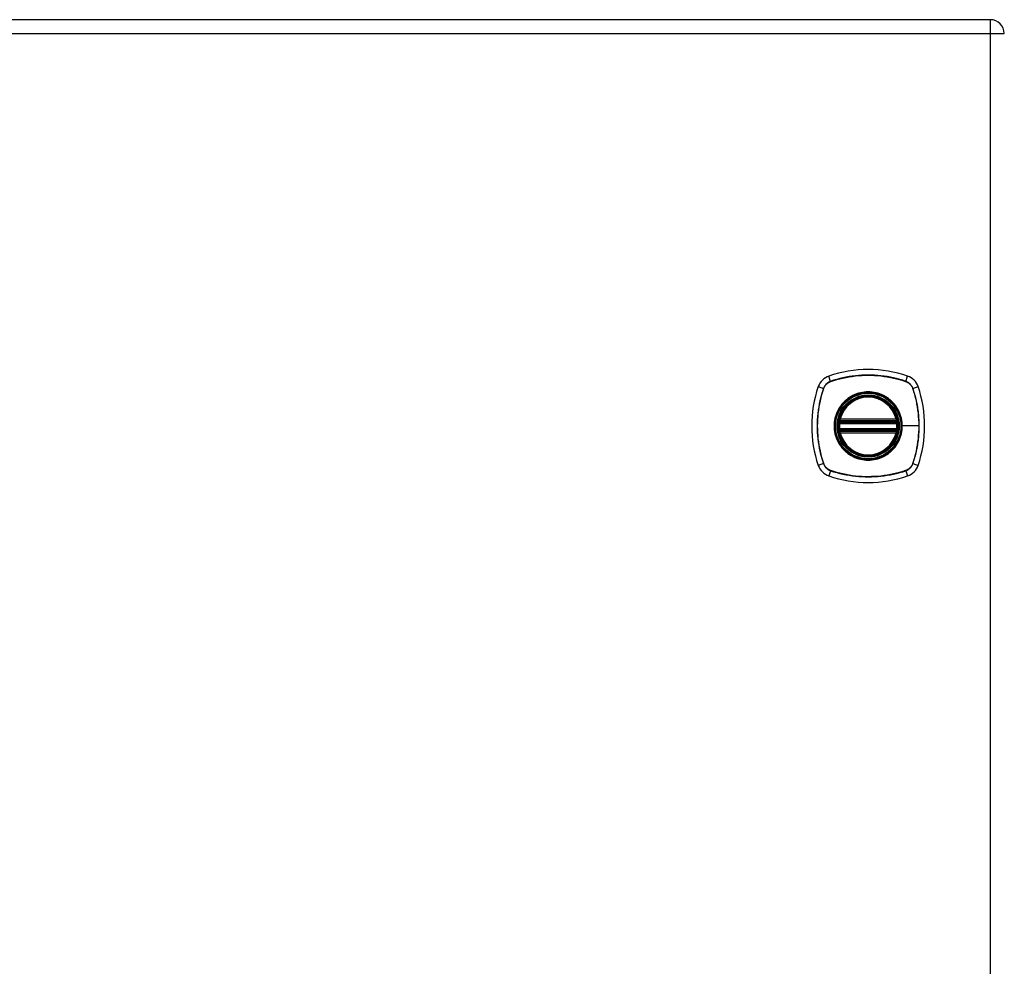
# Model space of a CAD drawing. Header units: inches. Extents: x 3.3 to 80.3, y 4.6 to 43.1.
# Tile 66 of 80: x 33.2 to 43.5, y 22.9 to 32.8. Entities that reach past the tile are written whole.
import ezdxf

# ---------------------------------------------------------------- set-up
doc = ezdxf.new("R2010")
doc.units = ezdxf.units.IN
doc.header["$MEASUREMENT"] = 0
doc.layers.add('Visible Edges(ANSI)', color=7, linetype='Continuous', lineweight=25)
doc.layers.add('Visible Tangent Edges(ANSI)', color=7, linetype='Continuous', lineweight=25)

msp = doc.modelspace()

# ---------------------------------------------------------------- linework, layer by layer
at = {"layer": 'Visible Edges(ANSI)'}
for p, q in [((43.375, 32.77), (27.749, 32.77)), ((41.801, 28.559), (42.394, 28.559)), ((41.805, 28.579), (42.39, 28.579)), ((42.394, 28.481), (41.801, 28.481)), ((42.39, 28.461), (41.805, 28.461))]:
    msp.add_line(p, q, dxfattribs=at)
at = {"layer": 'Visible Edges(ANSI)', "flags": 128}
for points in [[(41.789, 28.573), (41.789, 28.573), (41.789, 28.573), (41.789, 28.573), (41.789, 28.572), (41.789, 28.572), (41.789, 28.571), (41.788, 28.571), (41.788, 28.57), (41.788, 28.569), (41.788, 28.568), (41.788, 28.567), (41.788, 28.566), (41.788, 28.565), (41.787, 28.563), (41.787, 28.562), (41.787, 28.561), (41.787, 28.559), (41.787, 28.558), (41.786, 28.556), (41.786, 28.555), (41.786, 28.553), (41.786, 28.552), (41.786, 28.55), (41.786, 28.549)], [(42.409, 28.549), (42.409, 28.55), (42.409, 28.552), (42.409, 28.553), (42.408, 28.555), (42.408, 28.556), (42.408, 28.558), (42.408, 28.559), (42.408, 28.561), (42.407, 28.562), (42.407, 28.563), (42.407, 28.565), (42.407, 28.566), (42.407, 28.567), (42.407, 28.568), (42.406, 28.569), (42.406, 28.57), (42.406, 28.571), (42.406, 28.571), (42.406, 28.572), (42.406, 28.572), (42.406, 28.573), (42.406, 28.573), (42.406, 28.573), (42.406, 28.573)], [(41.786, 28.491), (41.786, 28.49), (41.786, 28.488), (41.786, 28.486), (41.786, 28.485), (41.786, 28.483), (41.787, 28.482), (41.787, 28.48), (41.787, 28.479), (41.787, 28.478), (41.787, 28.476), (41.788, 28.475), (41.788, 28.474), (41.788, 28.473), (41.788, 28.472), (41.788, 28.471), (41.788, 28.47), (41.788, 28.469), (41.789, 28.469), (41.789, 28.468), (41.789, 28.468), (41.789, 28.467), (41.789, 28.467), (41.789, 28.467), (41.789, 28.467)], [(42.406, 28.467), (42.406, 28.467), (42.406, 28.467), (42.406, 28.467), (42.406, 28.468), (42.406, 28.468), (42.406, 28.469), (42.406, 28.469), (42.406, 28.47), (42.406, 28.471), (42.407, 28.472), (42.407, 28.473), (42.407, 28.474), (42.407, 28.475), (42.407, 28.476), (42.407, 28.478), (42.408, 28.479), (42.408, 28.48), (42.408, 28.482), (42.408, 28.483), (42.408, 28.485), (42.409, 28.486), (42.409, 28.488), (42.409, 28.49), (42.409, 28.491)]]:
    msp.add_lwpolyline(points, dxfattribs=at)
at = {"layer": 'Visible Edges(ANSI)'}
for radius in [0.32, 0.315]:
    msp.add_circle((42.097, 28.52), radius, dxfattribs=at)
for centre, radius, start, end in [((43.375, 32.624), 0.146, 0, 90), ((42.097, 27.831), 1.28, 71.2278, 108.7722), ((41.743, 28.875), 0.177, 108.7722, 161.2278), ((42.452, 28.875), 0.177, 18.7722, 71.2278), ((42.786, 28.52), 1.28, 161.2278, 198.7722), ((41.408, 28.52), 1.28, 341.2278, 18.7722), ((42.097, 28.52), 0.313, 13.6344, 166.3656), ((42.097, 28.52), 0.313, 174.7499, 185.2501), ((42.097, 28.52), 0.313, 166.3656, 170.216), ((41.801, 28.571), 0.0118, 170.216, 270), ((41.805, 28.591), 0.0118, 166.3656, 270), ((42.39, 28.591), 0.0118, 270, 13.6344), ((42.394, 28.571), 0.0118, 270, 9.784), ((42.097, 28.52), 0.313, 9.784, 13.6344), ((42.097, 28.52), 0.313, 354.7499, 5.2501), ((41.801, 28.469), 0.0118, 90, 189.784), ((42.097, 28.52), 0.313, 189.784, 193.6344), ((41.805, 28.449), 0.0118, 90, 193.6344), ((42.097, 28.52), 0.313, 193.6344, 346.3656), ((42.39, 28.449), 0.0118, 346.3656, 90), ((42.394, 28.469), 0.0118, 350.216, 90), ((42.097, 28.52), 0.313, 346.3656, 350.216), ((41.743, 28.165), 0.177, 198.7722, 251.2278), ((42.452, 28.165), 0.177, 288.7722, 341.2278), ((42.097, 29.209), 1.28, 251.2278, 288.7722)]:
    msp.add_arc(centre, radius, start, end, dxfattribs=at)
at = {"layer": 'Visible Tangent Edges(ANSI)'}
for p, q in [((43.375, 32.77), (43.375, 32.624)), ((27.749, 32.624), (43.375, 32.624)), ((43.375, 32.624), (43.521, 32.624)), ((43.375, 32.624), (43.375, 13.113)), ((41.704, 28.987), (41.686, 29.042)), ((41.705, 28.985), (41.705, 28.986)), ((42.489, 28.986), (42.49, 28.985)), ((42.49, 28.987), (42.509, 29.042)), ((41.575, 28.932), (41.63, 28.913)), ((41.632, 28.912), (41.632, 28.912)), ((42.563, 28.912), (42.563, 28.912)), ((42.565, 28.913), (42.62, 28.932)), ((41.797, 28.547), (41.786, 28.549)), ((41.795, 28.572), (41.789, 28.573)), ((41.793, 28.594), (41.805, 28.591)), ((41.797, 28.547), (42.397, 28.547)), ((41.801, 28.559), (41.801, 28.569)), ((41.805, 28.579), (41.805, 28.591)), ((42.39, 28.591), (41.805, 28.591)), ((41.805, 28.569), (41.805, 28.579)), ((41.805, 28.569), (42.39, 28.569)), ((42.39, 28.591), (42.401, 28.594)), ((42.39, 28.591), (42.39, 28.579)), ((42.39, 28.579), (42.39, 28.569)), ((42.394, 28.569), (42.394, 28.559)), ((42.409, 28.549), (42.397, 28.547)), ((42.406, 28.573), (42.4, 28.572)), ((41.797, 28.492), (41.786, 28.491)), ((41.789, 28.467), (41.795, 28.468)), ((41.805, 28.449), (41.793, 28.446)), ((42.397, 28.492), (41.797, 28.492)), ((41.801, 28.47), (41.801, 28.481)), ((41.805, 28.461), (41.805, 28.471)), ((42.39, 28.471), (41.805, 28.471)), ((41.805, 28.449), (41.805, 28.461)), ((41.805, 28.449), (42.39, 28.449)), ((42.39, 28.471), (42.39, 28.461)), ((42.39, 28.461), (42.39, 28.449)), ((42.401, 28.446), (42.39, 28.449)), ((42.394, 28.481), (42.394, 28.47)), ((42.409, 28.491), (42.397, 28.492)), ((42.4, 28.468), (42.406, 28.467)), ((42.449, 28.52), (42.454, 28.52)), ((42.628, 28.52), (42.454, 28.52)), ((41.63, 28.127), (41.575, 28.108)), ((41.632, 28.127), (41.632, 28.128)), ((42.563, 28.128), (42.563, 28.127)), ((42.565, 28.127), (42.62, 28.108)), ((41.704, 28.052), (41.686, 27.997)), ((41.705, 28.054), (41.705, 28.054)), ((42.49, 28.054), (42.489, 28.054)), ((42.49, 28.052), (42.509, 27.997))]:
    msp.add_line(p, q, dxfattribs=at)
at = {"layer": 'Visible Tangent Edges(ANSI)', "flags": 128}
for points in [[(42.49, 28.987), (42.459, 28.998), (42.427, 29.007), (42.394, 29.016), (42.362, 29.023), (42.329, 29.03), (42.296, 29.036), (42.263, 29.041), (42.23, 29.045), (42.197, 29.048), (42.163, 29.05), (42.13, 29.052), (42.097, 29.052), (42.063, 29.052), (42.03, 29.05), (41.997, 29.048), (41.964, 29.045), (41.931, 29.041), (41.898, 29.036), (41.865, 29.03), (41.832, 29.023), (41.8, 29.016), (41.768, 29.007), (41.736, 28.998), (41.704, 28.987)], [(41.705, 28.986), (41.737, 28.996), (41.769, 29.005), (41.801, 29.014), (41.833, 29.022), (41.866, 29.028), (41.898, 29.034), (41.931, 29.039), (41.964, 29.043), (41.997, 29.047), (42.03, 29.049), (42.063, 29.05), (42.097, 29.051), (42.13, 29.05), (42.163, 29.049), (42.196, 29.047), (42.23, 29.043), (42.263, 29.039), (42.296, 29.034), (42.329, 29.028), (42.361, 29.022), (42.394, 29.014), (42.426, 29.005), (42.458, 28.996), (42.489, 28.986)], [(41.704, 28.987), (41.7, 28.986), (41.696, 28.984), (41.692, 28.982), (41.687, 28.98), (41.683, 28.978), (41.68, 28.976), (41.676, 28.973), (41.672, 28.971), (41.668, 28.968), (41.665, 28.965), (41.661, 28.962), (41.658, 28.959), (41.655, 28.956), (41.652, 28.952), (41.649, 28.949), (41.646, 28.945), (41.644, 28.941), (41.641, 28.938), (41.639, 28.934), (41.637, 28.93), (41.635, 28.926), (41.633, 28.921), (41.631, 28.917), (41.63, 28.913)], [(41.632, 28.912), (41.633, 28.916), (41.635, 28.921), (41.637, 28.925), (41.639, 28.929), (41.641, 28.933), (41.643, 28.936), (41.646, 28.94), (41.648, 28.944), (41.651, 28.947), (41.654, 28.951), (41.657, 28.954), (41.66, 28.957), (41.663, 28.96), (41.666, 28.963), (41.67, 28.966), (41.673, 28.969), (41.677, 28.971), (41.681, 28.974), (41.685, 28.976), (41.689, 28.978), (41.693, 28.98), (41.697, 28.982), (41.701, 28.984), (41.705, 28.985)], [(42.565, 28.913), (42.563, 28.917), (42.562, 28.921), (42.56, 28.926), (42.558, 28.93), (42.556, 28.934), (42.553, 28.938), (42.551, 28.941), (42.548, 28.945), (42.545, 28.949), (42.543, 28.952), (42.54, 28.956), (42.536, 28.959), (42.533, 28.962), (42.53, 28.965), (42.526, 28.968), (42.523, 28.971), (42.519, 28.973), (42.515, 28.976), (42.511, 28.978), (42.507, 28.98), (42.503, 28.982), (42.499, 28.984), (42.495, 28.986), (42.49, 28.987)], [(42.49, 28.985), (42.494, 28.984), (42.498, 28.982), (42.502, 28.98), (42.506, 28.978), (42.51, 28.976), (42.514, 28.974), (42.518, 28.971), (42.521, 28.969), (42.525, 28.966), (42.528, 28.963), (42.531, 28.96), (42.535, 28.957), (42.538, 28.954), (42.541, 28.951), (42.544, 28.947), (42.546, 28.944), (42.549, 28.94), (42.551, 28.936), (42.554, 28.933), (42.556, 28.929), (42.558, 28.925), (42.56, 28.921), (42.561, 28.916), (42.563, 28.912)], [(41.63, 28.913), (41.62, 28.881), (41.61, 28.849), (41.602, 28.817), (41.594, 28.784), (41.587, 28.752), (41.581, 28.719), (41.576, 28.686), (41.572, 28.652), (41.569, 28.619), (41.567, 28.586), (41.566, 28.552), (41.565, 28.519), (41.566, 28.486), (41.567, 28.453), (41.569, 28.419), (41.572, 28.386), (41.577, 28.353), (41.581, 28.32), (41.587, 28.287), (41.594, 28.255), (41.602, 28.223), (41.61, 28.19), (41.62, 28.158), (41.63, 28.127)], [(41.632, 28.128), (41.621, 28.159), (41.612, 28.191), (41.603, 28.223), (41.596, 28.256), (41.589, 28.288), (41.583, 28.321), (41.578, 28.354), (41.574, 28.387), (41.571, 28.42), (41.568, 28.453), (41.567, 28.486), (41.566, 28.519), (41.567, 28.552), (41.568, 28.586), (41.571, 28.619), (41.574, 28.652), (41.578, 28.685), (41.583, 28.718), (41.589, 28.751), (41.596, 28.784), (41.603, 28.816), (41.612, 28.848), (41.621, 28.88), (41.632, 28.912)], [(42.449, 28.52), (42.441, 28.441), (42.415, 28.367), (42.373, 28.3), (42.317, 28.244), (42.25, 28.202), (42.176, 28.177), (42.097, 28.168), (42.019, 28.177), (41.944, 28.203), (41.877, 28.245), (41.822, 28.3), (41.78, 28.367), (41.754, 28.442), (41.745, 28.52), (41.754, 28.599), (41.78, 28.673), (41.822, 28.74), (41.878, 28.795), (41.944, 28.837), (42.019, 28.863), (42.098, 28.872), (42.176, 28.863), (42.25, 28.837), (42.317, 28.795), (42.373, 28.74), (42.415, 28.673), (42.441, 28.598), (42.449, 28.52)], [(42.325, 28.795), (42.309, 28.807), (42.292, 28.819), (42.274, 28.83), (42.256, 28.839), (42.237, 28.848), (42.218, 28.856), (42.199, 28.862), (42.179, 28.867), (42.159, 28.871), (42.138, 28.874), (42.118, 28.876), (42.097, 28.877), (42.077, 28.876), (42.056, 28.874), (42.036, 28.871), (42.016, 28.867), (41.996, 28.862), (41.976, 28.855), (41.957, 28.848), (41.938, 28.839), (41.92, 28.83), (41.903, 28.819), (41.886, 28.807), (41.87, 28.795)], [(42.563, 28.912), (42.568, 28.896), (42.573, 28.88), (42.578, 28.864), (42.583, 28.848), (42.587, 28.832), (42.591, 28.816), (42.595, 28.8), (42.599, 28.784), (42.602, 28.768), (42.606, 28.752), (42.609, 28.735), (42.612, 28.719), (42.614, 28.702), (42.617, 28.686), (42.619, 28.669), (42.621, 28.653), (42.623, 28.636), (42.624, 28.62), (42.625, 28.603), (42.626, 28.586), (42.627, 28.57), (42.628, 28.553), (42.628, 28.536), (42.628, 28.52)], [(42.565, 28.127), (42.575, 28.158), (42.584, 28.19), (42.593, 28.223), (42.601, 28.255), (42.607, 28.288), (42.613, 28.321), (42.618, 28.354), (42.622, 28.387), (42.625, 28.42), (42.628, 28.454), (42.629, 28.487), (42.629, 28.52), (42.629, 28.554), (42.628, 28.587), (42.625, 28.62), (42.622, 28.653), (42.618, 28.686), (42.613, 28.719), (42.607, 28.752), (42.601, 28.785), (42.593, 28.817), (42.584, 28.849), (42.575, 28.881), (42.565, 28.913)], [(41.823, 28.747), (41.81, 28.731), (41.798, 28.714), (41.788, 28.697), (41.778, 28.679), (41.769, 28.66), (41.762, 28.641), (41.755, 28.621), (41.75, 28.601), (41.746, 28.581), (41.743, 28.561), (41.741, 28.54), (41.74, 28.52), (41.741, 28.499), (41.743, 28.479), (41.746, 28.458), (41.75, 28.438), (41.755, 28.418), (41.762, 28.399), (41.769, 28.379), (41.778, 28.361), (41.788, 28.343), (41.798, 28.325), (41.81, 28.308), (41.823, 28.292)], [(41.87, 28.795), (41.868, 28.793), (41.866, 28.791), (41.863, 28.789), (41.861, 28.787), (41.859, 28.785), (41.857, 28.784), (41.855, 28.782), (41.853, 28.78), (41.851, 28.778), (41.849, 28.776), (41.847, 28.774), (41.845, 28.772), (41.843, 28.77), (41.841, 28.768), (41.839, 28.766), (41.837, 28.764), (41.836, 28.762), (41.834, 28.76), (41.832, 28.758), (41.83, 28.756), (41.828, 28.754), (41.826, 28.752), (41.824, 28.75), (41.823, 28.747)], [(42.372, 28.747), (42.37, 28.75), (42.368, 28.752), (42.367, 28.754), (42.365, 28.756), (42.363, 28.758), (42.361, 28.76), (42.359, 28.762), (42.357, 28.764), (42.355, 28.766), (42.353, 28.768), (42.351, 28.77), (42.349, 28.772), (42.348, 28.774), (42.346, 28.776), (42.344, 28.778), (42.342, 28.78), (42.339, 28.782), (42.337, 28.784), (42.335, 28.785), (42.333, 28.787), (42.331, 28.789), (42.329, 28.791), (42.327, 28.793), (42.325, 28.795)], [(42.454, 28.52), (42.454, 28.53), (42.454, 28.54), (42.453, 28.551), (42.452, 28.561), (42.45, 28.571), (42.449, 28.581), (42.447, 28.591), (42.445, 28.602), (42.442, 28.612), (42.439, 28.621), (42.436, 28.631), (42.433, 28.641), (42.429, 28.651), (42.425, 28.66), (42.421, 28.669), (42.417, 28.679), (42.412, 28.688), (42.407, 28.697), (42.402, 28.706), (42.396, 28.714), (42.391, 28.723), (42.385, 28.731), (42.378, 28.739), (42.372, 28.747)], [(41.793, 28.594), (41.793, 28.593), (41.793, 28.592), (41.793, 28.591), (41.792, 28.59), (41.792, 28.589), (41.792, 28.588), (41.792, 28.587), (41.792, 28.586), (41.792, 28.585), (41.792, 28.584), (41.792, 28.583), (41.792, 28.582), (41.792, 28.581), (41.792, 28.58), (41.792, 28.58), (41.793, 28.579), (41.793, 28.578), (41.793, 28.577), (41.793, 28.576), (41.793, 28.575), (41.794, 28.574), (41.794, 28.574), (41.794, 28.573), (41.795, 28.572)], [(41.795, 28.572), (41.795, 28.572), (41.795, 28.572), (41.795, 28.572), (41.796, 28.571), (41.796, 28.571), (41.796, 28.571), (41.796, 28.571), (41.796, 28.571), (41.797, 28.571), (41.797, 28.571), (41.797, 28.57), (41.797, 28.57), (41.798, 28.57), (41.798, 28.57), (41.798, 28.57), (41.798, 28.57), (41.799, 28.57), (41.799, 28.57), (41.799, 28.57), (41.799, 28.57), (41.8, 28.57), (41.8, 28.569), (41.8, 28.569), (41.801, 28.569)], [(41.797, 28.547), (41.798, 28.548), (41.798, 28.549), (41.798, 28.55), (41.798, 28.55), (41.798, 28.551), (41.798, 28.552), (41.799, 28.553), (41.799, 28.553), (41.799, 28.554), (41.799, 28.555), (41.799, 28.555), (41.799, 28.556), (41.8, 28.556), (41.8, 28.557), (41.8, 28.557), (41.8, 28.558), (41.8, 28.558), (41.8, 28.558), (41.8, 28.559), (41.8, 28.559), (41.8, 28.559), (41.8, 28.559), (41.801, 28.559), (41.801, 28.559)], [(41.801, 28.569), (41.801, 28.569), (41.801, 28.569), (41.801, 28.569), (41.801, 28.569), (41.801, 28.569), (41.802, 28.569), (41.802, 28.569), (41.802, 28.569), (41.802, 28.569), (41.802, 28.569), (41.802, 28.569), (41.803, 28.569), (41.803, 28.569), (41.803, 28.569), (41.803, 28.569), (41.803, 28.569), (41.803, 28.569), (41.804, 28.569), (41.804, 28.569), (41.804, 28.569), (41.804, 28.569), (41.804, 28.569), (41.804, 28.569), (41.805, 28.569)], [(42.39, 28.569), (42.39, 28.569), (42.39, 28.569), (42.391, 28.569), (42.391, 28.569), (42.391, 28.569), (42.391, 28.569), (42.391, 28.569), (42.391, 28.569), (42.392, 28.569), (42.392, 28.569), (42.392, 28.569), (42.392, 28.569), (42.392, 28.569), (42.392, 28.569), (42.393, 28.569), (42.393, 28.569), (42.393, 28.569), (42.393, 28.569), (42.393, 28.569), (42.393, 28.569), (42.394, 28.569), (42.394, 28.569), (42.394, 28.569), (42.394, 28.569)], [(42.394, 28.569), (42.394, 28.569), (42.395, 28.569), (42.395, 28.57), (42.395, 28.57), (42.395, 28.57), (42.396, 28.57), (42.396, 28.57), (42.396, 28.57), (42.396, 28.57), (42.397, 28.57), (42.397, 28.57), (42.397, 28.57), (42.397, 28.57), (42.398, 28.571), (42.398, 28.571), (42.398, 28.571), (42.398, 28.571), (42.399, 28.571), (42.399, 28.571), (42.399, 28.571), (42.399, 28.572), (42.399, 28.572), (42.4, 28.572), (42.4, 28.572)], [(42.394, 28.559), (42.394, 28.559), (42.394, 28.559), (42.394, 28.559), (42.394, 28.559), (42.394, 28.559), (42.394, 28.558), (42.395, 28.558), (42.395, 28.558), (42.395, 28.557), (42.395, 28.557), (42.395, 28.556), (42.395, 28.556), (42.395, 28.555), (42.396, 28.555), (42.396, 28.554), (42.396, 28.553), (42.396, 28.553), (42.396, 28.552), (42.396, 28.551), (42.397, 28.55), (42.397, 28.55), (42.397, 28.549), (42.397, 28.548), (42.397, 28.547)], [(42.4, 28.572), (42.4, 28.573), (42.401, 28.574), (42.401, 28.574), (42.401, 28.575), (42.401, 28.576), (42.402, 28.577), (42.402, 28.578), (42.402, 28.579), (42.402, 28.58), (42.402, 28.58), (42.402, 28.581), (42.403, 28.582), (42.403, 28.583), (42.403, 28.584), (42.403, 28.585), (42.403, 28.586), (42.403, 28.587), (42.402, 28.588), (42.402, 28.589), (42.402, 28.59), (42.402, 28.591), (42.402, 28.592), (42.402, 28.593), (42.401, 28.594)], [(41.795, 28.468), (41.794, 28.467), (41.794, 28.466), (41.794, 28.465), (41.793, 28.465), (41.793, 28.464), (41.793, 28.463), (41.793, 28.462), (41.793, 28.461), (41.792, 28.46), (41.792, 28.459), (41.792, 28.458), (41.792, 28.457), (41.792, 28.457), (41.792, 28.456), (41.792, 28.455), (41.792, 28.454), (41.792, 28.453), (41.792, 28.452), (41.792, 28.451), (41.792, 28.45), (41.793, 28.449), (41.793, 28.448), (41.793, 28.447), (41.793, 28.446)], [(41.801, 28.47), (41.8, 28.47), (41.8, 28.47), (41.8, 28.47), (41.799, 28.47), (41.799, 28.47), (41.799, 28.47), (41.799, 28.47), (41.798, 28.47), (41.798, 28.47), (41.798, 28.47), (41.798, 28.47), (41.797, 28.469), (41.797, 28.469), (41.797, 28.469), (41.797, 28.469), (41.796, 28.469), (41.796, 28.469), (41.796, 28.469), (41.796, 28.468), (41.796, 28.468), (41.795, 28.468), (41.795, 28.468), (41.795, 28.468), (41.795, 28.468)], [(41.801, 28.481), (41.801, 28.481), (41.8, 28.481), (41.8, 28.481), (41.8, 28.481), (41.8, 28.481), (41.8, 28.481), (41.8, 28.482), (41.8, 28.482), (41.8, 28.483), (41.8, 28.483), (41.8, 28.483), (41.799, 28.484), (41.799, 28.485), (41.799, 28.485), (41.799, 28.486), (41.799, 28.486), (41.799, 28.487), (41.798, 28.488), (41.798, 28.489), (41.798, 28.489), (41.798, 28.49), (41.798, 28.491), (41.798, 28.492), (41.797, 28.492)], [(41.805, 28.471), (41.804, 28.471), (41.804, 28.471), (41.804, 28.471), (41.804, 28.471), (41.804, 28.471), (41.804, 28.471), (41.803, 28.471), (41.803, 28.471), (41.803, 28.471), (41.803, 28.471), (41.803, 28.471), (41.803, 28.471), (41.802, 28.471), (41.802, 28.471), (41.802, 28.471), (41.802, 28.471), (41.802, 28.471), (41.802, 28.471), (41.801, 28.47), (41.801, 28.47), (41.801, 28.47), (41.801, 28.47), (41.801, 28.47), (41.801, 28.47)], [(42.372, 28.292), (42.378, 28.3), (42.385, 28.309), (42.391, 28.317), (42.396, 28.325), (42.402, 28.334), (42.407, 28.343), (42.412, 28.352), (42.417, 28.361), (42.421, 28.37), (42.425, 28.38), (42.429, 28.389), (42.433, 28.399), (42.436, 28.409), (42.439, 28.418), (42.442, 28.428), (42.445, 28.438), (42.447, 28.448), (42.449, 28.458), (42.45, 28.469), (42.452, 28.479), (42.453, 28.489), (42.454, 28.499), (42.454, 28.51), (42.454, 28.52)], [(42.394, 28.47), (42.394, 28.47), (42.394, 28.47), (42.394, 28.47), (42.393, 28.47), (42.393, 28.47), (42.393, 28.471), (42.393, 28.471), (42.393, 28.471), (42.393, 28.471), (42.392, 28.471), (42.392, 28.471), (42.392, 28.471), (42.392, 28.471), (42.392, 28.471), (42.392, 28.471), (42.391, 28.471), (42.391, 28.471), (42.391, 28.471), (42.391, 28.471), (42.391, 28.471), (42.391, 28.471), (42.39, 28.471), (42.39, 28.471), (42.39, 28.471)], [(42.397, 28.492), (42.397, 28.492), (42.397, 28.491), (42.397, 28.49), (42.397, 28.489), (42.396, 28.489), (42.396, 28.488), (42.396, 28.487), (42.396, 28.486), (42.396, 28.486), (42.396, 28.485), (42.395, 28.485), (42.395, 28.484), (42.395, 28.483), (42.395, 28.483), (42.395, 28.483), (42.395, 28.482), (42.395, 28.482), (42.394, 28.481), (42.394, 28.481), (42.394, 28.481), (42.394, 28.481), (42.394, 28.481), (42.394, 28.481), (42.394, 28.481)], [(42.4, 28.468), (42.4, 28.468), (42.399, 28.468), (42.399, 28.468), (42.399, 28.468), (42.399, 28.468), (42.399, 28.469), (42.398, 28.469), (42.398, 28.469), (42.398, 28.469), (42.398, 28.469), (42.397, 28.469), (42.397, 28.469), (42.397, 28.47), (42.397, 28.47), (42.396, 28.47), (42.396, 28.47), (42.396, 28.47), (42.396, 28.47), (42.395, 28.47), (42.395, 28.47), (42.395, 28.47), (42.395, 28.47), (42.394, 28.47), (42.394, 28.47)], [(42.401, 28.446), (42.402, 28.447), (42.402, 28.448), (42.402, 28.449), (42.402, 28.45), (42.402, 28.451), (42.402, 28.452), (42.403, 28.453), (42.403, 28.454), (42.403, 28.455), (42.403, 28.456), (42.403, 28.457), (42.403, 28.457), (42.402, 28.458), (42.402, 28.459), (42.402, 28.46), (42.402, 28.461), (42.402, 28.462), (42.402, 28.463), (42.401, 28.464), (42.401, 28.465), (42.401, 28.465), (42.401, 28.466), (42.4, 28.467), (42.4, 28.468)], [(42.628, 28.52), (42.628, 28.503), (42.628, 28.487), (42.627, 28.47), (42.626, 28.454), (42.625, 28.437), (42.624, 28.42), (42.623, 28.404), (42.621, 28.387), (42.619, 28.371), (42.617, 28.354), (42.614, 28.338), (42.612, 28.321), (42.609, 28.305), (42.606, 28.288), (42.602, 28.272), (42.599, 28.256), (42.595, 28.24), (42.591, 28.223), (42.587, 28.207), (42.583, 28.191), (42.578, 28.175), (42.573, 28.159), (42.568, 28.144), (42.563, 28.128)], [(41.823, 28.292), (41.824, 28.29), (41.826, 28.288), (41.828, 28.286), (41.83, 28.284), (41.832, 28.282), (41.834, 28.28), (41.836, 28.278), (41.837, 28.276), (41.839, 28.274), (41.841, 28.272), (41.843, 28.27), (41.845, 28.268), (41.847, 28.266), (41.849, 28.264), (41.851, 28.262), (41.853, 28.26), (41.855, 28.258), (41.857, 28.256), (41.859, 28.254), (41.861, 28.253), (41.863, 28.251), (41.866, 28.249), (41.868, 28.247), (41.87, 28.245)], [(41.87, 28.245), (41.886, 28.233), (41.903, 28.221), (41.92, 28.21), (41.939, 28.201), (41.957, 28.192), (41.976, 28.184), (41.996, 28.178), (42.016, 28.173), (42.036, 28.168), (42.056, 28.165), (42.077, 28.164), (42.097, 28.163), (42.118, 28.164), (42.138, 28.165), (42.159, 28.168), (42.179, 28.173), (42.199, 28.178), (42.218, 28.184), (42.238, 28.192), (42.256, 28.201), (42.274, 28.21), (42.292, 28.221), (42.309, 28.233), (42.325, 28.245)], [(42.325, 28.245), (42.327, 28.247), (42.329, 28.249), (42.331, 28.251), (42.333, 28.252), (42.335, 28.254), (42.337, 28.256), (42.339, 28.258), (42.341, 28.26), (42.344, 28.262), (42.346, 28.264), (42.347, 28.266), (42.349, 28.268), (42.351, 28.27), (42.353, 28.272), (42.355, 28.274), (42.357, 28.276), (42.359, 28.278), (42.361, 28.28), (42.363, 28.282), (42.365, 28.284), (42.367, 28.286), (42.368, 28.288), (42.37, 28.29), (42.372, 28.292)], [(41.63, 28.127), (41.631, 28.123), (41.633, 28.118), (41.635, 28.114), (41.637, 28.11), (41.639, 28.106), (41.641, 28.102), (41.644, 28.098), (41.646, 28.095), (41.649, 28.091), (41.652, 28.087), (41.655, 28.084), (41.658, 28.081), (41.661, 28.078), (41.665, 28.075), (41.668, 28.072), (41.672, 28.069), (41.676, 28.066), (41.68, 28.064), (41.683, 28.062), (41.687, 28.059), (41.692, 28.057), (41.696, 28.056), (41.7, 28.054), (41.704, 28.052)], [(41.705, 28.054), (41.701, 28.056), (41.697, 28.058), (41.693, 28.059), (41.689, 28.061), (41.685, 28.064), (41.681, 28.066), (41.677, 28.068), (41.673, 28.071), (41.67, 28.074), (41.666, 28.076), (41.663, 28.079), (41.66, 28.083), (41.657, 28.086), (41.654, 28.089), (41.651, 28.092), (41.648, 28.096), (41.646, 28.1), (41.643, 28.103), (41.641, 28.107), (41.639, 28.111), (41.637, 28.115), (41.635, 28.119), (41.633, 28.123), (41.632, 28.127)], [(42.563, 28.127), (42.561, 28.123), (42.56, 28.119), (42.558, 28.115), (42.556, 28.111), (42.554, 28.107), (42.551, 28.103), (42.549, 28.1), (42.546, 28.096), (42.544, 28.092), (42.541, 28.089), (42.538, 28.086), (42.535, 28.083), (42.531, 28.079), (42.528, 28.076), (42.525, 28.074), (42.521, 28.071), (42.518, 28.068), (42.514, 28.066), (42.51, 28.064), (42.506, 28.061), (42.502, 28.059), (42.498, 28.058), (42.494, 28.056), (42.49, 28.054)], [(42.49, 28.052), (42.495, 28.054), (42.499, 28.056), (42.503, 28.057), (42.507, 28.059), (42.511, 28.062), (42.515, 28.064), (42.519, 28.066), (42.523, 28.069), (42.526, 28.072), (42.53, 28.075), (42.533, 28.078), (42.536, 28.081), (42.54, 28.084), (42.543, 28.087), (42.545, 28.091), (42.548, 28.095), (42.551, 28.098), (42.553, 28.102), (42.556, 28.106), (42.558, 28.11), (42.56, 28.114), (42.562, 28.118), (42.563, 28.123), (42.565, 28.127)], [(41.704, 28.052), (41.736, 28.042), (41.768, 28.033), (41.8, 28.024), (41.833, 28.017), (41.866, 28.01), (41.898, 28.004), (41.932, 27.999), (41.965, 27.995), (41.998, 27.992), (42.031, 27.99), (42.065, 27.988), (42.098, 27.988), (42.131, 27.988), (42.165, 27.99), (42.198, 27.992), (42.231, 27.995), (42.264, 27.999), (42.297, 28.004), (42.33, 28.01), (42.362, 28.017), (42.395, 28.024), (42.427, 28.033), (42.459, 28.042), (42.49, 28.052)], [(42.489, 28.054), (42.458, 28.044), (42.426, 28.035), (42.394, 28.026), (42.362, 28.018), (42.329, 28.011), (42.296, 28.006), (42.264, 28.001), (42.231, 27.996), (42.198, 27.993), (42.164, 27.991), (42.131, 27.99), (42.098, 27.989), (42.065, 27.989), (42.032, 27.991), (41.998, 27.993), (41.965, 27.996), (41.932, 28), (41.899, 28.005), (41.866, 28.011), (41.833, 28.018), (41.801, 28.026), (41.769, 28.034), (41.737, 28.044), (41.705, 28.054)]]:
    msp.add_lwpolyline(points, dxfattribs=at)
at = {"layer": 'Visible Tangent Edges(ANSI)'}
for radius in [0.346, 0.342, 0.325, 0.324]:
    msp.add_circle((42.097, 28.52), radius, dxfattribs=at)
for start, end in [(13.6344, 166.3656), (174.7499, 185.2501), (354.7499, 5.2501), (193.6344, 346.3656)]:
    msp.add_arc((42.097, 28.52), 0.301, start, end, dxfattribs=at)
for centre, major_axis, ratio, start_param, end_param in [((41.706, 28.983), (-0.00312, 0.00933), 0.002893, 1.047966, 1.288612), ((42.489, 28.983), (-0.00312, -0.00933), 0.002893, 1.85298, 2.093627), ((41.634, 28.911), (0.00933, -0.00312), 0.002893, 1.85298, 2.093627), ((42.56, 28.911), (-0.00933, -0.00312), 0.002893, 4.189559, 4.430205), ((41.789, 28.573), (0.00773, 0.00893), 0.431674, 4.96723, 6.283185), ((41.801, 28.568), (0.0021, 0.0116), 0.025638, 0, 1.426581), ((42.394, 28.568), (-0.0021, 0.0116), 0.025638, 4.856604, 6.283185), ((42.405, 28.573), (-0.00773, 0.00893), 0.431674, 0, 1.315955), ((41.789, 28.467), (0.00773, -0.00893), 0.431674, 0, 1.315955), ((41.801, 28.472), (0.0021, -0.0116), 0.025638, 4.856604, 6.283185), ((42.394, 28.472), (-0.0021, -0.0116), 0.025638, 0, 1.426581), ((42.405, 28.467), (-0.00773, -0.00893), 0.431674, 4.96723, 6.283185), ((41.634, 28.128), (0.00933, 0.00312), 0.002893, 4.189559, 4.430205), ((42.56, 28.128), (-0.00933, 0.00312), 0.002893, 1.85298, 2.093627), ((41.706, 28.057), (0.00312, 0.00933), 0.002893, 1.85298, 2.093627), ((42.489, 28.057), (-0.00312, 0.00933), 0.002893, 4.189559, 4.430205)]:
    msp.add_ellipse(centre, major_axis=major_axis, ratio=ratio, start_param=start_param, end_param=end_param, dxfattribs=at)

doc.saveas('drawing.dxf')
